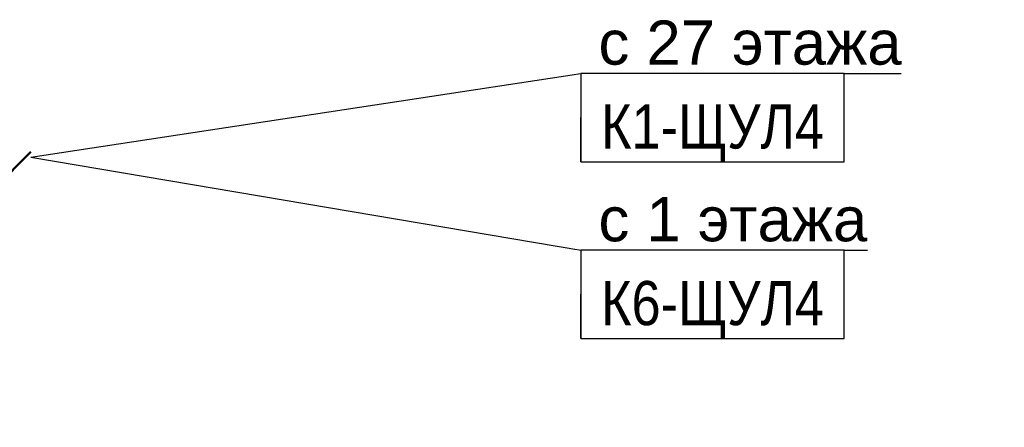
# Model space of a CAD drawing. Header units: millimetres. Extents: x -277772 to 277599, y -59564 to 282085.
# Tile 5 of 190: x -229312 to -223734, y -19129 to -16822. Entities that reach past the tile are written whole.
import ezdxf
from ezdxf import colors
from ezdxf.entities.mleader import LeaderData, LeaderLine
from ezdxf.enums import TextEntityAlignment as Align
from ezdxf.math import Vec2, Vec3

# ---------------------------------------------------------------- set-up
doc = ezdxf.new("R2018")
doc.units = ezdxf.units.MM
doc.set_wipeout_variables(frame=1)
doc.layers.add('КИП_выноска', color=6, linetype='Continuous', lineweight=25)
doc.styles.add('CP.Text', font='arial.ttf')
doc.styles.add('GOST 2.304', font='arial.ttf', dxfattribs={"width": 0.85})

# ---------------------------------------------------------------- blocks, each defined once
blk = doc.blocks.new('*U13')
at = {"lineweight": 50}
h = blk.add_hatch(color=256, dxfattribs=at)
h.dxf.hatch_style = 1
edge = h.paths.add_edge_path()
edge.add_arc((0, 0), 0.75, 45, 405)
for q in [(6.187, 6.187), (2.015, 3.288), (3.288, 2.015)]:
    blk.add_line((0.53, 0.53), q, dxfattribs=at)
blk.add_circle((0, 0), 0.75, dxfattribs=at)
blk = doc.blocks.new('_None')
blk = doc.blocks.new('*U11')
at = {"color": 0, "linetype": 'Continuous', "lineweight": 30, "ltscale": 75, "width": 0.85, "flags": 104}
blk.add_attdef('ПРИМЕЧАНИЕ_1', text='', height=2.5, dxfattribs=at).set_placement((7.46, 3.611), align=Align.BOTTOM_CENTER)
at = {"color": 0, "lineweight": 30, "width": 0.85, "flags": 104}
blk.add_attdef('ПРИМЕЧАНИЕ_2', text='', height=2.5, dxfattribs=at).set_placement((7.46, -7.53), align=Align.BOTTOM_CENTER)
at = {"color": 0, "lineweight": 30, "style": 'GOST 2.304', "width": 0.85}
for tag, p in [('ИМЯ_КАБЕЛЯ_2', (7.46, -7.5)), ('ИМЯ_КАБЕЛЯ_3', (7.46, -12.5)), ('ИМЯ_КАБЕЛЯ_4', (7.46, -17.5)), ('ИМЯ_КАБЕЛЯ_5', (7.46, -22.5)), ('ИМЯ_КАБЕЛЯ_6', (7.46, -27.5)), ('ИМЯ_КАБЕЛЯ_7', (7.46, -32.5)), ('ИМЯ_КАБЕЛЯ_8', (7.46, -37.5)), ('ИМЯ_КАБЕЛЯ_9', (7.46, -42.5))]:
    blk.add_attdef(tag, text='', height=2.5, dxfattribs=at).set_placement(p, align=Align.BOTTOM_CENTER)
at = {"linetype": 'Continuous'}
blk.add_wipeout([(0, 2.5), (14.919, 2.5), (14.919, -2.5), (0, -2.5)], dxfattribs=at)
at = {"color": 0}
blk.add_line((0, -2.5), (0, 0), dxfattribs=at)
at = {"color": 0, "linetype": 'Continuous'}
blk.add_lwpolyline([(0, -2.5), (14.919, -2.5), (14.919, 2.5), (0, 2.5)], close=True, dxfattribs=at)
at = {"color": 0, "lineweight": 30, "style": 'GOST 2.304', "width": 0.85}
blk.add_attdef('ИМЯ_КАБЕЛЯ_1', text='', height=2.5, dxfattribs=at).set_placement((7.46, -2.5), align=Align.BOTTOM_CENTER)

msp = doc.modelspace()

# ---------------------------------------------------------------- block references
at = {"layer": 'КИП_выноска', "xscale": 100, "yscale": 100, "zscale": 100}
msp.add_blockref('*U13', (-229867.2, -18189.4), dxfattribs=at)

# ---------------------------------------------------------------- next in the draw order: leaders
at = {"layer": 'КИП_выноска'}
ml = msp.add_multileader_mtext('Standard', dxfattribs=at)
ml.set_content('с 27 этажа', color=256, style='CP.Text')
ml.set_leader_properties(color=256, linetype='ByLayer', lineweight=-1)
ml.set_arrow_properties(name='NONE')
ml.build(insert=Vec2(0, 0))
ml.multileader.update_dxf_attribs({"has_dogleg": 0, "text_left_attachment_type": 6, "text_right_attachment_type": 6, "dogleg_length": 0.5, "arrow_head_size": 300})
ctx = ml.context
ctx.base_point, ctx.char_height, ctx.arrow_head_size, ctx.landing_gap_size, ctx.plane_origin = Vec3(-226133.1, -17126.5), 250, 300, 100, Vec3(-223609.2, -19786.4)
ctx.left_attachment, ctx.right_attachment = 6, 6
notes = []
notes.append((ctx, [(0, (1, 1, 0), (-226133.6, -17126.5), (1, 0), 0.5, [(0, [(-229248.5, -17600.8)], 0, [])])]))
ctx.mtext.insert, ctx.mtext.width, ctx.mtext.flow_direction = Vec3(-226033.1, -16826.5), 2299.325, 5
ctx.mtext.has_bg_fill, ctx.mtext.bg_color, ctx.mtext.bg_scale_factor, ctx.mtext.bg_transparency, ctx.mtext.use_window_bg_color = 1, -1027028792, 1.5, 0, 1
for ctx, leaders in notes:
    for number, flags, end, landing, length, lines in leaders:
        leader = LeaderData()
        leader.index, (leader.has_last_leader_line, leader.has_dogleg_vector, leader.attachment_direction) = number, flags
        leader.last_leader_point, leader.dogleg_vector, leader.dogleg_length = Vec3(end), Vec3(landing), length
        for number, points, colour, breaks in lines:
            line = LeaderLine()
            line.index, line.vertices, line.color, line.breaks = number, Vec3.list(points), colors.encode_raw_color(colour), breaks
            leader.lines.append(line)
        ctx.leaders.append(leader)

# ---------------------------------------------------------------- next in the draw order: leaders
ml = msp.add_multileader_mtext('Standard', dxfattribs=at)
ml.set_content('с 1 этажа', color=256, style='CP.Text')
ml.set_leader_properties(color=256, linetype='ByLayer', lineweight=-1)
ml.set_arrow_properties(name='NONE')
ml.build(insert=Vec2(0, 0))
ml.multileader.update_dxf_attribs({"has_dogleg": 0, "text_left_attachment_type": 6, "text_right_attachment_type": 6, "dogleg_length": 0.5, "arrow_head_size": 300})
ctx = ml.context
ctx.base_point, ctx.char_height, ctx.arrow_head_size, ctx.landing_gap_size, ctx.plane_origin = Vec3(-226133.1, -18126.5), 250, 300, 100, Vec3(-223609.2, -20786.4)
ctx.left_attachment, ctx.right_attachment = 6, 6
notes = []
notes.append((ctx, [(0, (1, 1, 0), (-226133.6, -18126.5), (1, 0), 0.5, [(0, [(-229248.5, -17600.8)], 0, [])])]))
ctx.mtext.insert, ctx.mtext.width, ctx.mtext.flow_direction = Vec3(-226033.1, -17826.5), 1647.475, 5
ctx.mtext.has_bg_fill, ctx.mtext.bg_color, ctx.mtext.bg_scale_factor, ctx.mtext.bg_transparency, ctx.mtext.use_window_bg_color = 1, -1027028792, 1.5, 0, 1
for ctx, leaders in notes:
    for number, flags, end, landing, length, lines in leaders:
        leader = LeaderData()
        leader.index, (leader.has_last_leader_line, leader.has_dogleg_vector, leader.attachment_direction) = number, flags
        leader.last_leader_point, leader.dogleg_vector, leader.dogleg_length = Vec3(end), Vec3(landing), length
        for number, points, colour, breaks in lines:
            line = LeaderLine()
            line.index, line.vertices, line.color, line.breaks = number, Vec3.list(points), colors.encode_raw_color(colour), breaks
            leader.lines.append(line)
        ctx.leaders.append(leader)

# ---------------------------------------------------------------- next in the draw order: block references
ref = msp.add_blockref('*U11', (-226133.1, -17376.5), dxfattribs=dict(at, xscale=100, yscale=100, zscale=100))
lines = msp.add_mtext('\\W0.8500;', dxfattribs={"layer": '0', "color": 0, "linetype": 'Continuous', "lineweight": 30, "ltscale": 75, "insert": (-225387.1, -17015.4), "char_height": 2.5, "attachment_point": 1})
ref.add_attrib('ПРИМЕЧАНИЕ_1', '', (-225387.1, -17015.4), dxfattribs={"flags": 104}).embed_mtext(lines)
ref.add_attrib('ИМЯ_КАБЕЛЯ_1', 'К1-ЩУЛ4', dxfattribs={"layer": '0', "color": 0, "lineweight": 30, "height": 250, "style": 'GOST 2.304', "width": 0.85}).set_placement((-225387.1, -17626.5), align=Align.BOTTOM_CENTER)
lines = msp.add_mtext('\\W0.8500;', dxfattribs={"layer": '0', "color": 0, "lineweight": 30, "insert": (-225387.1, -18129.5), "char_height": 2.5, "attachment_point": 1})
ref.add_attrib('ПРИМЕЧАНИЕ_2', '', (-225387.1, -18129.5), dxfattribs={"flags": 104}).embed_mtext(lines)

# ---------------------------------------------------------------- next in the draw order: block references
ref = msp.add_blockref('*U11', (-226133.1, -18376.5), dxfattribs=dict(at, xscale=100, yscale=100, zscale=100))
lines = msp.add_mtext('\\W0.8500;', dxfattribs={"layer": '0', "color": 0, "linetype": 'Continuous', "lineweight": 30, "ltscale": 75, "insert": (-225387.1, -18015.4), "char_height": 2.5, "attachment_point": 1})
ref.add_attrib('ПРИМЕЧАНИЕ_1', '', (-225387.1, -18015.4), dxfattribs={"flags": 104}).embed_mtext(lines)
ref.add_attrib('ИМЯ_КАБЕЛЯ_1', 'К6-ЩУЛ4', dxfattribs={"layer": '0', "color": 0, "lineweight": 30, "height": 250, "style": 'GOST 2.304', "width": 0.85}).set_placement((-225387.1, -18626.5), align=Align.BOTTOM_CENTER)
lines = msp.add_mtext('\\W0.8500;', dxfattribs={"layer": '0', "color": 0, "lineweight": 30, "insert": (-225387.1, -19129.5), "char_height": 2.5, "attachment_point": 1})
ref.add_attrib('ПРИМЕЧАНИЕ_2', '', (-225387.1, -19129.5), dxfattribs={"flags": 104}).embed_mtext(lines)

doc.saveas('drawing.dxf')
